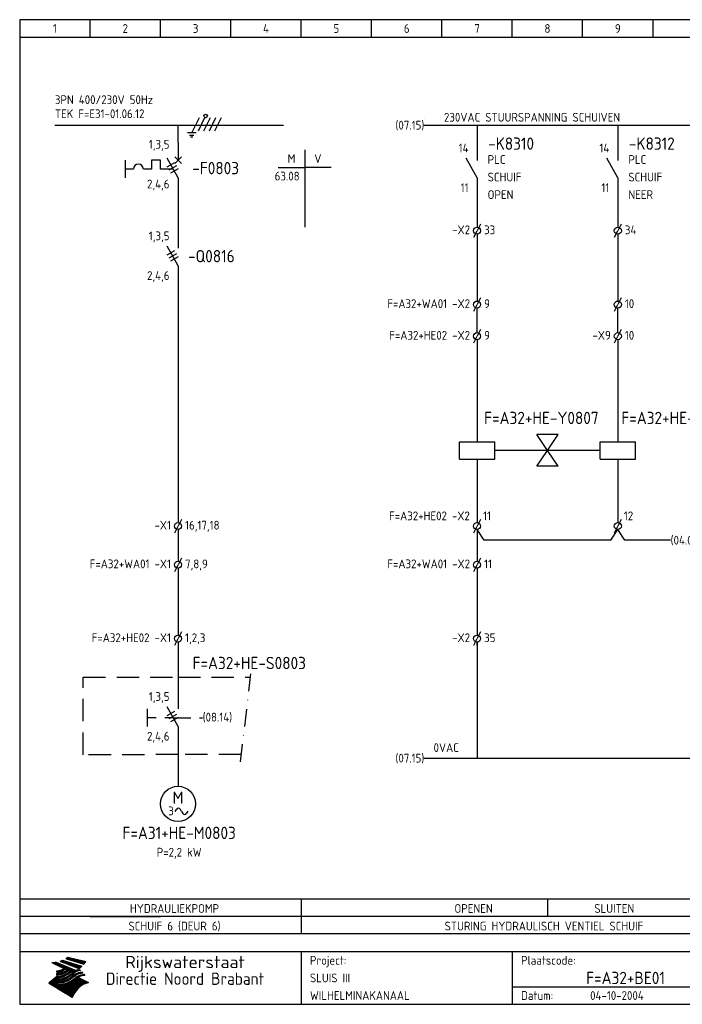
# Model space of a CAD drawing. Extents: x 10 to 410, y 10 to 290.
# Tile 1 of 2: x 10 to 198, y 10 to 290. Entities that reach past the tile are written whole.
import ezdxf
from ezdxf.enums import TextEntityAlignment as Align

# ---------------------------------------------------------------- set-up
doc = ezdxf.new("R2010")
doc.units = 0
doc.header["$MEASUREMENT"] = 0
doc.header["$PDMODE"] = 1
for name, pattern in [('DASHDOT', [1, 0.5, -0.25, 0, -0.25]), ('DASHED', [0.75, 0.5, -0.25]), ('HIDDEN', [9.525, 6.35, -3.175])]:
    doc.linetypes.add(name, pattern=pattern)
for name, color, linetype in [('0-25', 7, 'CONTINUOUS'), ('0-35', 2, 'CONTINUOUS'), ('0-50', 3, 'CONTINUOUS'), ('B-25', 7, 'CONTINUOUS'), ('B-35', 2, 'CONTINUOUS'), ('S-25', 7, 'CONTINUOUS'), ('S-70', 5, 'CONTINUOUS')]:
    doc.layers.add(name, color=color, linetype=linetype)
doc.styles.add('ISO', font='iso.shx')
doc.styles.get("Standard").update_dxf_attribs({"font": 'iso.shx'})

# ---------------------------------------------------------------- blocks, each defined once
blk = doc.blocks.new('0009')
at = {"layer": 'S-25'}
for p, q in [((-1.09, -2.19), (1.09, 2.19)), ((0.78, -1.56), (2.66, 2.19)), ((2.34, -1.56), (4.22, 2.19)), ((3.91, -1.56), (5.78, 2.19)), ((5.47, -1.56), (7.34, 2.19)), ((0.16, -2.19), (-2.34, -2.19)), ((-1.72, -2.81), (-0.47, -2.81)), ((-0.78, -3.44), (-1.41, -3.44))]:
    blk.add_line(p, q, dxfattribs=at)
blk.add_circle((2.88, 2.63), 0.5, dxfattribs=at)
blk = doc.blocks.new('0033')
at = {"layer": 'S-25'}
for p in [(-0.94, -1.88), (0.94, 1.88)]:
    blk.add_line(p, (0, 0), dxfattribs=at)
blk.add_circle((0, 0), 1, dxfattribs=at)
at = {"layer": 'B-25'}
blk.add_attdef('KT', text='', height=2.5, dxfattribs=at).set_placement((-2, -1), align=Align.RIGHT)
blk.add_attdef('KN1', (2, -1.01), '', height=2.5, dxfattribs=at)
blk = doc.blocks.new('RME5')
at = {"layer": 'S-25'}
for p, q in [((140, 255), (140, 250)), ((140, 245), (136.88, 250.62)), ((140, 245), (140, 240))]:
    blk.add_line(p, q, dxfattribs=at)
at = {"layer": 'B-25'}
for tag, p in [('KN1', (137.57, 252.27)), ('KN2', (137.57, 240.99))]:
    blk.add_attdef(tag, text='', height=2.5, dxfattribs=at).set_placement(p, align=Align.RIGHT)
for p in [(143, 248.99), (143, 244), (143, 239)]:
    blk.add_attdef('OM1', p, '', height=2.5, dxfattribs=at)
at = {"layer": 'B-35'}
blk.add_attdef('KT', (143.14, 253.01), '', height=3.5, dxfattribs=at)
blk = doc.blocks.new('0059')
at = {"layer": 'S-25'}
for p, q in [((0, 0), (0, -5)), ((-5, -5), (5, -5)), ((-5, -10), (-5, -5)), ((5, -10), (5, -5)), ((-5, -10), (5, -10)), ((0, -10), (0, -15))]:
    blk.add_line(p, q, dxfattribs=at)
at = {"layer": 'B-25'}
for tag, p in [('KN1', (-1.43, -3.73)), ('KN2', (-1.43, -14.01))]:
    blk.add_attdef(tag, text='', height=2.5, dxfattribs=at).set_placement(p, align=Align.RIGHT)
at = {"layer": 'B-35'}
blk.add_attdef('KT', (7.14, -8.99), '', height=3.5, dxfattribs=at)
blk = doc.blocks.new('A$C1CBF7456')
at = {"layer": 'S-25'}
for p, q in [((0, 0), (0, -5)), ((-15, -5), (-15, -10)), ((-7.5, -5), (-7.5, -7.5)), ((-5, -5), (-7.5, -5)), ((-5, -7.5), (-5, -5)), ((0, -10), (-3.12, -4.38)), ((0.94, -4.06), (-0.94, -5.94)), ((-0.94, -4.06), (0.94, -5.94)), ((-12.65, -7.5), (-15, -7.5)), ((-7.5, -7.5), (-9.85, -7.5)), ((-1.39, -7.5), (-5, -7.5)), ((0, -10), (0, -15))]:
    blk.add_line(p, q, dxfattribs=at)
blk.add_arc((-11.25, -7.5), 1.4, 0, 180, dxfattribs=at)
at = {"layer": 'B-25'}
for tag, p in [('KN1', (-2.43, -1.73)), ('KN2', (-2.43, -13.01))]:
    blk.add_attdef(tag, text='', height=2.5, dxfattribs=at).set_placement(p, align=Align.RIGHT)
blk.add_attdef('OM1', (3.91, -13.01), '', height=2.5, dxfattribs=at)
at = {"layer": 'B-35'}
blk.add_attdef('KT', (4.05, -8.99), '', height=3.5, dxfattribs=at)
blk = doc.blocks.new('0034')
at = {"layer": 'S-25'}
for p, q in [((0, 0), (0, -5)), ((0, -10), (-3.12, -4.38)), ((0, -10), (0, -15))]:
    blk.add_line(p, q, dxfattribs=at)
at = {"layer": 'B-25'}
for tag, p in [('KN1', (-2.43, -2.73)), ('KN2', (-2.43, -14.01))]:
    blk.add_attdef(tag, text='', height=2.5, dxfattribs=at).set_placement(p, align=Align.RIGHT)
blk.add_attdef('OM1', (4, -13.01), '', height=2.5, dxfattribs=at)
at = {"layer": 'B-35'}
blk.add_attdef('KT', (4.14, -8.99), '', height=3.5, dxfattribs=at)
blk = doc.blocks.new('0060')
at = {"layer": 'S-25'}
for p, q in [((0, 0), (0, -22)), ((-7.5, -5), (0, -5)), ((7.5, -5), (0, -5))]:
    blk.add_line(p, q, dxfattribs=at)
at = {"layer": 'B-25', "style": 'ISO'}
blk.add_text('M', height=2.5, dxfattribs=at).set_placement((-3.75, -2.5), align=Align.MIDDLE_CENTER)
blk.add_text('V', height=2.5, dxfattribs=at).set_placement((3.75, -2.5), align=Align.MIDDLE)
at = {"layer": 'B-25'}
for tag, p in [('M1', (-1.43, -8.73)), ('M2', (-1.43, -12.73)), ('M3', (-1.43, -16.73)), ('M4', (-1.43, -20.73))]:
    blk.add_attdef(tag, text='', height=2.5, dxfattribs=at).set_placement(p, align=Align.RIGHT)
for tag, p in [('V1', (1.57, -8.73)), ('V2', (1.57, -12.73)), ('V3', (1.57, -16.73)), ('V4', (1.57, -20.73))]:
    blk.add_attdef(tag, p, '', height=2.5, dxfattribs=at)
blk = doc.blocks.new('1234')
at = {"layer": 'S-25'}
for p, q in [((0, 0), (0, -5)), ((-8.74, -5), (-8.74, -10)), ((0, -10), (-3.12, -4.38)), ((-6.24, -7.5), (-8.74, -7.5)), ((-1.39, -7.5), (-3.74, -7.5)), ((0, -10), (0, -15))]:
    blk.add_line(p, q, dxfattribs=at)
at = {"layer": 'B-25'}
for tag, p in [('KN1', (-2.43, -2.73)), ('KN2', (-2.43, -14.01))]:
    blk.add_attdef(tag, text='', height=2.5, dxfattribs=at).set_placement(p, align=Align.RIGHT)
blk.add_attdef('OM1', (4, -13.01), '', height=2.5, dxfattribs=at)
at = {"layer": 'B-35'}
blk.add_attdef('KT', (4.14, -8.99), '', height=3.5, dxfattribs=at)
blk = doc.blocks.new('KADERA3')
at = {"layer": '0-25'}
for p, q in [((30, 285), (30, 290)), ((50, 285), (50, 290)), ((70, 285), (70, 290)), ((90, 285), (90, 290)), ((110, 285), (110, 290)), ((130, 285), (130, 290)), ((150, 285), (150, 290)), ((170, 285), (170, 290)), ((190, 285), (190, 290)), ((10, 285), (410, 285)), ((410, 35), (10, 35)), ((410, 30), (10, 30)), ((150, 15), (335, 15))]:
    blk.add_line(p, q, dxfattribs=at)
at = {"layer": '0-25', "color": 7}
for p, q in [((21.94, 22.42), (22.53, 22.42)), ((22.06, 22.48), (22.36, 22.48)), ((22.18, 22.53), (27.65, 20.8)), ((22.18, 22.53), (27.65, 20.8)), ((23.14, 22.99), (28.22, 21.46)), ((23.14, 22.99), (28.22, 21.46)), ((23.15, 22.98), (25.33, 22.98)), ((23.23, 23.04), (25.09, 23.04)), ((23.32, 23.1), (24.84, 23.1)), ((23.34, 22.93), (25.57, 22.93)), ((23.4, 23.15), (24.6, 23.15)), ((23.49, 23.21), (24.36, 23.21)), ((23.52, 22.87), (25.81, 22.87)), ((23.57, 23.27), (24.12, 23.27)), ((23.64, 23.32), (23.87, 23.32)), ((23.7, 23.36), (28.82, 22.17)), ((23.7, 23.36), (28.82, 22.17)), ((23.71, 22.82), (26.06, 22.82)), ((23.9, 22.76), (26.3, 22.76)), ((24.09, 22.7), (26.54, 22.7)), ((24.27, 22.65), (26.78, 22.65)), ((24.46, 22.59), (27.03, 22.59)), ((24.65, 22.53), (27.27, 22.53)), ((24.84, 22.48), (27.51, 22.48)), ((25.02, 22.42), (27.75, 22.42)), ((19.1, 21.89), (25.12, 19)), ((19.1, 21.89), (25.12, 19)), ((19.17, 21.86), (20.7, 21.86)), ((19.29, 21.8), (20.83, 21.8)), ((19.4, 21.75), (20.96, 21.75)), ((19.52, 21.69), (21.09, 21.69)), ((19.64, 21.63), (21.22, 21.63)), ((19.74, 21.92), (20.56, 21.92)), ((19.75, 21.58), (21.36, 21.58)), ((19.87, 21.52), (21.49, 21.52)), ((19.99, 21.47), (21.62, 21.47)), ((20.11, 21.41), (21.75, 21.41)), ((20.22, 21.35), (21.88, 21.35)), ((20.25, 21.97), (20.43, 21.97)), ((20.34, 21.3), (22.02, 21.3)), ((20.38, 21.99), (26.02, 19.59)), ((20.38, 21.99), (26.02, 19.59)), ((20.46, 21.24), (22.15, 21.24)), ((20.57, 21.18), (22.28, 21.18)), ((20.69, 21.13), (22.41, 21.13)), ((20.81, 21.07), (22.55, 21.07)), ((20.92, 21.02), (22.68, 21.02)), ((21.04, 20.96), (22.81, 20.96)), ((21.16, 20.9), (22.94, 20.9)), ((21.19, 19.61), (22.35, 19.61)), ((21.27, 20.85), (23.07, 20.85)), ((21.39, 20.79), (23.21, 20.79)), ((21.42, 19.67), (22.47, 19.67)), ((21.47, 22.25), (26.83, 20.19)), ((21.47, 22.25), (26.83, 20.19)), ((21.49, 22.25), (23.07, 22.25)), ((21.51, 20.73), (23.34, 20.73)), ((21.6, 22.2), (23.25, 22.2)), ((21.62, 19.72), (22.59, 19.72)), ((21.63, 20.68), (23.47, 20.68)), ((21.65, 22.31), (22.89, 22.31)), ((21.74, 20.62), (23.6, 20.62)), ((21.75, 22.14), (23.42, 22.14)), ((21.8, 22.37), (22.71, 22.37)), ((21.8, 19.78), (22.69, 19.78)), ((21.86, 20.57), (23.73, 20.57)), ((21.9, 22.08), (23.6, 22.08)), ((21.96, 19.83), (22.79, 19.83)), ((21.98, 20.51), (23.87, 20.51)), ((22.04, 22.03), (23.78, 22.03)), ((22.09, 20.45), (24, 20.45)), ((22.11, 19.89), (22.89, 19.89)), ((22.19, 21.97), (23.96, 21.97)), ((22.21, 20.4), (24.13, 20.4)), ((22.24, 19.95), (22.99, 19.95)), ((22.33, 20.34), (24.26, 20.34)), ((22.34, 21.92), (24.13, 21.92)), ((22.37, 20), (23.08, 20)), ((22.44, 20.28), (24.4, 20.28)), ((22.48, 21.86), (24.31, 21.86)), ((22.49, 20.06), (23.04, 20.06)), ((22.56, 20.23), (24.53, 20.23)), ((22.61, 20.12), (22.93, 20.12)), ((22.63, 21.8), (24.49, 21.8)), ((22.68, 20.17), (24.66, 20.17)), ((22.71, 20.17), (22.82, 20.17)), ((23.11, 20.02), (22.77, 20.2)), ((23.11, 20.02), (22.77, 20.2)), ((22.78, 21.75), (24.67, 21.75)), ((22.79, 20.12), (24.79, 20.12)), ((22.91, 20.06), (24.92, 20.06)), ((22.92, 21.69), (24.85, 21.69)), ((23.03, 20), (25.06, 20)), ((23.07, 21.63), (25.02, 21.63)), ((23.15, 19.95), (25.19, 19.95)), ((23.22, 21.58), (25.2, 21.58)), ((23.26, 19.89), (25.32, 19.89)), ((23.3, 19.61), (23.88, 19.61)), ((23.36, 21.52), (25.38, 21.52)), ((23.38, 19.83), (25.45, 19.83)), ((23.39, 19.67), (23.81, 19.67)), ((23.45, 19.7), (23.58, 19.79)), ((23.45, 19.7), (23.58, 19.79)), ((23.48, 19.72), (23.7, 19.72)), ((23.5, 19.78), (25.58, 19.78)), ((23.51, 21.47), (25.56, 21.47)), ((23.56, 19.78), (23.59, 19.78)), ((23.56, 19.39), (23.9, 19.62)), ((23.56, 19.39), (23.9, 19.62)), ((23.58, 19.79), (23.9, 19.62)), ((23.58, 19.79), (23.9, 19.62)), ((23.61, 19.72), (25.72, 19.72)), ((23.66, 21.41), (25.74, 21.41)), ((23.73, 19.67), (25.85, 19.67)), ((23.8, 21.35), (25.91, 21.35)), ((23.85, 19.61), (25.98, 19.61)), ((23.95, 21.3), (26.09, 21.3)), ((24.09, 21.24), (26.27, 21.24)), ((24.24, 21.18), (26.45, 21.18)), ((24.39, 21.13), (26.62, 21.13)), ((24.53, 21.07), (26.8, 21.07)), ((24.68, 21.02), (26.98, 21.02)), ((24.83, 20.96), (27.16, 20.96)), ((24.97, 20.9), (27.34, 20.9)), ((25.12, 20.85), (27.51, 20.85)), ((25.21, 22.37), (28, 22.37)), ((25.27, 20.79), (27.63, 20.79)), ((25.4, 22.31), (28.24, 22.31)), ((25.41, 20.73), (27.57, 20.73)), ((25.56, 20.68), (27.51, 20.68)), ((25.58, 22.25), (28.48, 22.25)), ((25.71, 20.62), (27.44, 20.62)), ((25.77, 22.2), (28.72, 22.2)), ((25.85, 20.57), (27.37, 20.57)), ((25.96, 22.14), (28.79, 22.14)), ((26, 20.51), (27.29, 20.51)), ((26.06, 19.61), (26.85, 19.61)), ((26.15, 22.08), (28.75, 22.08)), ((26.15, 20.45), (27.22, 20.45)), ((26.21, 19.67), (27.23, 19.67)), ((26.29, 20.4), (27.14, 20.4)), ((26.33, 22.03), (28.71, 22.03)), ((26.44, 20.34), (27.06, 20.34)), ((26.44, 19.72), (27.18, 19.72)), ((26.52, 21.97), (28.66, 21.97)), ((26.59, 20.28), (26.97, 20.28)), ((26.71, 21.92), (28.62, 21.92)), ((26.73, 20.23), (26.89, 20.23)), ((26.9, 21.86), (28.57, 21.86)), ((27.08, 21.8), (28.52, 21.8)), ((27.13, 19.78), (27.25, 19.64)), ((27.13, 19.78), (27.25, 19.64)), ((27.27, 21.75), (28.48, 21.75)), ((27.46, 21.69), (28.43, 21.69)), ((27.65, 21.63), (28.38, 21.63)), ((27.83, 21.58), (28.33, 21.58)), ((28.02, 21.52), (28.28, 21.52)), ((28.21, 21.47), (28.22, 21.47)), ((20.58, 17.88), (18.3, 16)), ((20.58, 17.88), (18.3, 16)), ((19.33, 16.85), (21.07, 16.85)), ((19.4, 16.91), (21.55, 16.91)), ((19.47, 16.97), (21.88, 16.97)), ((19.54, 17.02), (22.13, 17.02)), ((19.61, 17.08), (22.34, 17.08)), ((19.67, 17.13), (20.6, 17.13)), ((19.74, 17.19), (20.6, 17.19)), ((19.81, 17.25), (20.6, 17.25)), ((19.88, 17.3), (20.6, 17.3)), ((19.95, 17.36), (20.6, 17.36)), ((20.01, 17.42), (20.6, 17.42)), ((20.08, 17.47), (20.93, 17.47)), ((20.15, 17.53), (21.26, 17.53)), ((20.22, 17.58), (21.51, 17.58)), ((20.29, 17.64), (21.72, 17.64)), ((20.35, 17.7), (21.9, 17.7)), ((20.42, 17.75), (22.07, 17.75)), ((20.49, 17.81), (22.22, 17.81)), ((20.56, 17.87), (22.36, 17.87)), ((20.6, 19.11), (20.58, 19.51)), ((20.6, 19.11), (20.58, 19.51)), ((20.58, 19.5), (22.09, 19.5)), ((20.58, 19.44), (21.95, 19.44)), ((20.59, 19.38), (21.79, 19.38)), ((20.59, 19.33), (21.62, 19.33)), ((20.59, 19.27), (21.42, 19.27)), ((20.6, 19.22), (21.2, 19.22)), ((20.6, 19.16), (20.93, 19.16)), ((20.6, 19.11), (20.69, 19.12)), ((20.6, 19.11), (20.69, 19.12)), ((20.6, 18.79), (20.77, 18.81)), ((20.6, 18.79), (20.77, 18.81)), ((20.6, 18.29), (20.6, 18.79)), ((20.6, 18.29), (20.6, 18.79)), ((20.6, 18.77), (22.46, 18.77)), ((20.6, 18.71), (22.33, 18.71)), ((20.6, 18.65), (22.19, 18.65)), ((20.6, 18.6), (22.04, 18.6)), ((20.6, 18.54), (21.87, 18.54)), ((20.6, 18.48), (21.68, 18.48)), ((20.6, 18.43), (21.46, 18.43)), ((20.6, 18.37), (21.21, 18.37)), ((20.6, 18.32), (20.87, 18.32)), ((20.6, 18.29), (20.88, 18.32)), ((20.6, 18.29), (20.88, 18.32)), ((20.6, 17.88), (20.86, 17.91)), ((20.6, 17.88), (20.86, 17.91)), ((20.6, 17.43), (20.97, 17.48)), ((20.6, 17.43), (20.97, 17.48)), ((20.6, 17.43), (20.6, 17.09)), ((20.6, 17.43), (20.6, 17.09)), ((20.6, 17.09), (21.26, 17.16)), ((20.6, 17.09), (21.26, 17.16)), ((20.6, 16.8), (21.37, 16.89)), ((20.6, 16.8), (21.37, 16.89)), ((20.6, 16.8), (20.6, 16.45)), ((20.6, 16.8), (20.6, 16.45)), ((20.9, 19.55), (22.23, 19.55)), ((20.9, 18.82), (22.59, 18.82)), ((20.98, 17.92), (22.5, 17.92)), ((21.02, 17.13), (22.53, 17.13)), ((21.32, 18.88), (22.71, 18.88)), ((21.32, 17.98), (22.62, 17.98)), ((21.47, 17.19), (22.7, 17.19)), ((21.59, 18.03), (22.74, 18.03)), ((21.61, 18.93), (22.82, 18.93)), ((21.77, 17.25), (22.85, 17.25)), ((21.8, 18.09), (22.85, 18.09)), ((21.84, 18.99), (22.92, 18.99)), ((21.99, 18.15), (22.95, 18.15)), ((22.01, 17.3), (22.99, 17.3)), ((22.03, 19.05), (23.03, 19.05)), ((22.16, 18.2), (23.05, 18.2)), ((22.21, 19.1), (23.12, 19.1)), ((22.21, 17.36), (23.12, 17.36)), ((22.31, 18.26), (23.15, 18.26)), ((22.36, 19.16), (23.22, 19.16)), ((22.39, 17.42), (23.24, 17.42)), ((22.45, 18.32), (23.24, 18.32)), ((22.51, 19.22), (23.3, 19.22)), ((22.56, 17.47), (23.36, 17.47)), ((22.59, 18.37), (23.33, 18.37)), ((22.64, 19.27), (23.39, 19.27)), ((22.71, 18.43), (23.42, 18.43)), ((22.71, 17.53), (23.47, 17.53)), ((22.77, 19.33), (23.47, 19.33)), ((22.83, 18.48), (23.5, 18.48)), ((22.84, 17.58), (23.57, 17.58)), ((22.89, 19.38), (23.55, 19.38)), ((22.94, 18.54), (23.58, 18.54)), ((22.96, 16.85), (23.86, 16.85)), ((22.97, 17.64), (23.67, 17.64)), ((23, 19.44), (23.63, 19.44)), ((23.04, 18.6), (23.66, 18.6)), ((23.1, 19.5), (23.72, 19.5)), ((23.1, 17.7), (23.77, 17.7)), ((23.12, 16.91), (23.96, 16.91)), ((23.14, 18.65), (23.74, 18.65)), ((23.21, 19.55), (23.8, 19.55)), ((23.21, 17.75), (23.86, 17.75)), ((23.24, 18.71), (23.82, 18.71)), ((23.26, 16.97), (24.05, 16.97)), ((23.32, 17.81), (23.95, 17.81)), ((23.33, 18.77), (23.91, 18.77)), ((23.39, 17.02), (24.14, 17.02)), ((23.42, 18.82), (23.99, 18.82)), ((23.42, 17.87), (24.03, 17.87)), ((23.51, 18.88), (24.07, 18.88)), ((23.52, 17.92), (24.11, 17.92)), ((23.52, 17.08), (24.22, 17.08)), ((23.54, 18.9), (24.3, 19.42)), ((23.54, 18.9), (24.3, 19.42)), ((23.59, 18.93), (24.15, 18.93)), ((23.62, 17.98), (24.2, 17.98)), ((23.63, 17.13), (24.3, 17.13)), ((23.65, 18.59), (24.62, 19.25)), ((23.65, 18.59), (24.62, 19.25)), ((23.67, 18.99), (24.23, 18.99)), ((23.71, 18.03), (24.28, 18.03)), ((23.75, 19.05), (24.32, 19.05)), ((23.75, 17.19), (24.38, 17.19)), ((23.79, 18.09), (24.36, 18.09)), ((23.83, 19.1), (24.4, 19.1)), ((23.85, 17.25), (24.46, 17.25)), ((23.88, 18.15), (24.44, 18.15)), ((23.92, 19.16), (24.48, 19.16)), ((23.94, 18.19), (25.23, 19.07)), ((23.94, 18.19), (25.23, 19.07)), ((23.95, 17.3), (24.55, 17.3)), ((23.96, 19.55), (25.96, 19.55)), ((23.96, 18.2), (24.53, 18.2)), ((24, 19.22), (24.56, 19.22)), ((24.04, 18.26), (24.61, 18.26)), ((24.05, 17.36), (24.63, 17.36)), ((24.06, 17.88), (25.34, 18.76)), ((24.06, 17.88), (25.34, 18.76)), ((24.08, 19.5), (25.88, 19.5)), ((24.08, 19.27), (24.58, 19.27)), ((24.13, 18.32), (24.69, 18.32)), ((24.14, 17.42), (24.71, 17.42)), ((24.16, 19.33), (24.47, 19.33)), ((24.2, 19.44), (25.79, 19.44)), ((24.21, 18.37), (24.77, 18.37)), ((24.23, 17.47), (24.79, 17.47)), ((24.24, 17.48), (25.52, 18.36)), ((24.24, 17.48), (25.52, 18.36)), ((24.25, 19.38), (24.36, 19.38)), ((24.29, 18.43), (24.85, 18.43)), ((24.3, 19.42), (24.62, 19.25)), ((24.3, 19.42), (24.62, 19.25)), ((24.31, 19.38), (25.71, 19.38)), ((24.31, 17.53), (24.87, 17.53)), ((24.35, 17.17), (25.64, 18.05)), ((24.35, 17.17), (25.64, 18.05)), ((24.37, 18.48), (24.94, 18.48)), ((24.39, 17.58), (24.96, 17.58)), ((24.43, 19.33), (25.62, 19.33)), ((24.45, 18.54), (25.02, 18.54)), ((24.47, 17.64), (25.04, 17.64)), ((24.54, 18.6), (25.1, 18.6)), ((24.55, 19.27), (25.54, 19.27)), ((24.56, 17.7), (25.12, 17.7)), ((24.62, 18.65), (25.18, 18.65)), ((24.63, 16.72), (25.91, 17.6)), ((24.63, 16.72), (25.91, 17.6)), ((24.64, 17.75), (25.2, 17.75)), ((24.67, 19.22), (25.45, 19.22)), ((24.7, 18.71), (25.27, 18.71)), ((24.72, 17.81), (25.29, 17.81)), ((24.78, 19.16), (25.37, 19.16)), ((24.78, 18.77), (25.34, 18.77)), ((24.8, 17.87), (25.37, 17.87)), ((24.82, 16.85), (28.23, 16.85)), ((24.87, 18.82), (25.4, 18.82)), ((24.89, 17.92), (25.45, 17.92)), ((24.9, 19.1), (25.28, 19.1)), ((24.9, 16.91), (28.11, 16.91)), ((24.95, 18.88), (25.45, 18.88)), ((24.97, 17.98), (25.53, 17.98)), ((24.99, 16.97), (28, 16.97)), ((25.02, 19.05), (25.2, 19.05)), ((25.03, 18.93), (25.51, 18.93)), ((25.05, 18.03), (25.61, 18.03)), ((25.07, 17.02), (27.89, 17.02)), ((25.11, 18.99), (25.57, 18.99)), ((26.02, 19.59), (25.12, 19)), ((26.02, 19.59), (25.12, 19)), ((25.13, 18.09), (25.68, 18.09)), ((25.15, 17.08), (27.77, 17.08)), ((25.19, 19.05), (25.63, 19.05)), ((25.21, 18.15), (25.75, 18.15)), ((25.23, 17.13), (27.66, 17.13)), ((25.26, 19.1), (25.7, 19.1)), ((25.3, 18.2), (25.82, 18.2)), ((25.31, 17.19), (27.55, 17.19)), ((25.33, 19.16), (25.77, 19.16)), ((25.38, 18.26), (25.89, 18.26)), ((25.39, 19.22), (25.85, 19.22)), ((25.4, 17.25), (27.43, 17.25)), ((25.46, 18.32), (25.97, 18.32)), ((25.47, 19.27), (25.93, 19.27)), ((25.48, 17.3), (27.32, 17.3)), ((25.54, 19.33), (26.03, 19.33)), ((25.54, 18.37), (26.06, 18.37)), ((25.56, 17.36), (27.21, 17.36)), ((25.62, 18.43), (26.14, 18.43)), ((25.63, 19.38), (26.13, 19.38)), ((25.64, 17.42), (27.1, 17.42)), ((25.7, 18.48), (26.24, 18.48)), ((25.72, 19.44), (26.24, 19.44)), ((25.73, 17.47), (26.98, 17.47)), ((25.79, 18.54), (26.34, 18.54)), ((25.81, 17.53), (26.87, 17.53)), ((25.82, 19.5), (26.36, 19.5)), ((25.89, 18.6), (26.46, 18.6)), ((25.89, 17.58), (26.76, 17.58)), ((25.93, 19.55), (26.53, 19.55)), ((25.96, 17.64), (26.64, 17.64)), ((25.99, 18.65), (26.58, 18.65)), ((26.04, 17.7), (26.59, 17.7)), ((26.1, 18.71), (26.72, 18.71)), ((26.12, 17.75), (26.67, 17.75)), ((26.2, 17.81), (26.76, 17.81)), ((26.23, 18.77), (26.89, 18.77)), ((26.29, 17.87), (26.86, 17.87)), ((26.37, 18.82), (27.09, 18.82)), ((26.39, 17.92), (26.97, 17.92)), ((26.49, 17.98), (27.09, 17.98)), ((26.53, 18.88), (27.34, 18.88)), ((26.56, 17.68), (29.54, 16.2)), ((26.56, 17.68), (29.54, 16.2)), ((26.6, 18.03), (27.22, 18.03)), ((26.72, 18.09), (27.38, 18.09)), ((26.73, 18.93), (27.66, 18.93)), ((26.85, 18.15), (27.56, 18.15)), ((26.99, 18.99), (27.9, 18.99)), ((27, 18.2), (27.8, 18.2)), ((27.18, 18.26), (28.13, 18.26)), ((27.26, 19.05), (27.84, 19.05)), ((27.39, 18.32), (28.47, 18.32)), ((27.7, 18.37), (28.49, 18.37)), ((27.78, 19.1), (27.93, 18.96)), ((27.78, 19.1), (27.93, 18.96)), ((28, 18.43), (28.44, 18.43)), ((28.39, 18.48), (28.54, 18.32)), ((28.39, 18.48), (28.54, 18.32)), ((24.94, 11.97), (18.3, 16)), ((24.94, 11.97), (18.3, 16)), ((18.31, 16.01), (20.96, 16.01)), ((18.38, 16.07), (21.46, 16.07)), ((18.38, 15.95), (20.6, 15.95)), ((18.45, 16.12), (21.88, 16.12)), ((18.47, 15.9), (20.6, 15.9)), ((18.52, 16.18), (22.15, 16.18)), ((18.57, 15.84), (20.6, 15.84)), ((18.59, 16.23), (22.38, 16.23)), ((18.65, 16.29), (22.58, 16.29)), ((18.66, 15.78), (20.6, 15.78)), ((18.72, 16.35), (22.75, 16.35)), ((18.75, 15.73), (20.6, 15.73)), ((18.79, 16.4), (22.91, 16.4)), ((18.85, 15.67), (20.6, 15.67)), ((18.86, 16.46), (20.6, 16.46)), ((18.93, 16.52), (20.6, 16.52)), ((18.94, 15.62), (20.6, 15.62)), ((18.99, 16.57), (20.6, 16.57)), ((19.03, 15.56), (27.83, 15.56)), ((19.06, 16.63), (20.6, 16.63)), ((19.12, 15.5), (27.75, 15.5)), ((19.13, 16.68), (20.6, 16.68)), ((19.2, 16.74), (20.6, 16.74)), ((19.22, 15.45), (27.66, 15.45)), ((19.27, 16.8), (20.6, 16.8)), ((19.31, 15.39), (27.58, 15.39)), ((19.4, 15.33), (27.5, 15.33)), ((19.49, 15.28), (27.43, 15.28)), ((19.59, 15.22), (27.36, 15.22)), ((19.68, 15.17), (27.29, 15.17)), ((19.77, 15.11), (27.22, 15.11)), ((19.86, 15.05), (27.15, 15.05)), ((19.96, 15), (27.09, 15)), ((20.05, 14.94), (27.02, 14.94)), ((20.14, 14.88), (26.96, 14.88)), ((20.24, 14.83), (26.9, 14.83)), ((20.33, 14.77), (26.84, 14.77)), ((20.42, 14.72), (26.79, 14.72)), ((20.51, 14.66), (26.73, 14.66)), ((20.6, 16.45), (21.56, 16.56)), ((20.6, 16.45), (21.56, 16.56)), ((20.6, 15.97), (21.67, 16.09)), ((20.6, 15.97), (21.67, 16.09)), ((20.6, 15.97), (20.6, 15.58)), ((20.6, 15.97), (20.6, 15.58)), ((20.6, 15.58), (21.95, 15.73)), ((20.6, 15.58), (21.95, 15.73)), ((20.61, 14.6), (26.68, 14.6)), ((20.7, 16.46), (23.06, 16.46)), ((20.7, 14.55), (26.62, 14.55)), ((20.79, 14.49), (26.57, 14.49)), ((20.88, 14.43), (26.52, 14.43)), ((20.94, 15.62), (27.92, 15.62)), ((20.98, 14.38), (26.47, 14.38)), ((21.07, 14.32), (26.42, 14.32)), ((21.16, 14.27), (26.38, 14.27)), ((21.2, 16.52), (23.2, 16.52)), ((21.25, 14.21), (26.33, 14.21)), ((21.35, 14.15), (26.29, 14.15)), ((21.44, 14.1), (26.24, 14.1)), ((21.45, 15.67), (28.01, 15.67)), ((21.53, 14.04), (26.2, 14.04)), ((21.72, 16.57), (23.32, 16.57)), ((21.96, 15.73), (28.11, 15.73)), ((22.1, 16.63), (23.44, 16.63)), ((22.34, 15.78), (28.21, 15.78)), ((22.38, 16.68), (23.56, 16.68)), ((22.6, 16.74), (23.66, 16.74)), ((22.62, 15.84), (28.33, 15.84)), ((22.79, 16.8), (23.77, 16.8)), ((22.84, 15.9), (28.52, 15.9)), ((23.04, 15.95), (28.71, 15.95)), ((23.21, 16.01), (28.9, 16.01)), ((23.37, 16.07), (29.08, 16.07)), ((23.51, 16.12), (29.27, 16.12)), ((29.41, 16.17), (23.65, 16.17)), ((23.77, 16.23), (29.47, 16.23)), ((23.89, 16.29), (29.36, 16.29)), ((24, 16.35), (29.24, 16.35)), ((24.11, 16.4), (29.13, 16.4)), ((24.21, 16.46), (29.02, 16.46)), ((24.31, 16.52), (28.91, 16.52)), ((24.4, 16.57), (28.79, 16.57)), ((24.49, 16.63), (28.68, 16.63)), ((24.57, 16.68), (28.57, 16.68)), ((24.66, 16.74), (28.45, 16.74)), ((24.74, 16.8), (28.34, 16.8)), ((28.29, 15.83), (29.54, 16.2)), ((28.29, 15.83), (29.54, 16.2)), ((29.54, 16.2), (29.45, 16.17)), ((29.54, 16.2), (29.45, 16.17)), ((29.46, 16.18), (29.47, 16.18)), ((21.63, 13.98), (26.16, 13.98)), ((21.72, 13.93), (26.12, 13.93)), ((21.81, 13.87), (26.08, 13.87)), ((21.9, 13.82), (26.04, 13.82)), ((22, 13.76), (26, 13.76)), ((22.09, 13.7), (25.96, 13.7)), ((22.18, 13.65), (25.93, 13.65)), ((22.27, 13.59), (25.89, 13.59)), ((22.37, 13.53), (25.86, 13.53)), ((22.46, 13.48), (25.82, 13.48)), ((22.55, 13.42), (25.79, 13.42)), ((22.65, 13.37), (25.76, 13.37)), ((22.74, 13.31), (25.73, 13.31)), ((22.83, 13.25), (25.69, 13.25)), ((22.92, 13.2), (25.66, 13.2)), ((23.02, 13.14), (25.63, 13.14)), ((23.11, 13.08), (25.59, 13.08)), ((23.2, 13.03), (25.56, 13.03)), ((23.29, 12.97), (25.53, 12.97)), ((23.39, 12.92), (25.5, 12.92)), ((23.48, 12.86), (25.46, 12.86)), ((23.57, 12.8), (25.43, 12.8)), ((23.66, 12.75), (25.4, 12.75)), ((23.76, 12.69), (25.36, 12.69)), ((23.85, 12.63), (25.33, 12.63)), ((23.94, 12.58), (25.3, 12.58)), ((24.04, 12.52), (25.26, 12.52)), ((24.13, 12.47), (25.23, 12.47)), ((24.22, 12.41), (25.2, 12.41)), ((24.31, 12.35), (25.17, 12.35)), ((24.41, 12.3), (25.13, 12.3)), ((24.5, 12.24), (25.1, 12.24)), ((24.59, 12.18), (25.07, 12.18)), ((24.68, 12.13), (25.03, 12.13)), ((24.78, 12.07), (25, 12.07)), ((24.87, 12.02), (24.97, 12.02)), ((24.94, 11.97), (25.81, 13.45)), ((24.94, 11.97), (25.81, 13.45))]:
    blk.add_line(p, q, dxfattribs=at)
for centre, radius, start, end in [((19.84, 27.26), 5.27, 288.0217, 296.3084), ((19.84, 27.26), 5.27, 288.0217, 296.3084), ((20.49, 27.56), 5.28, 300.0654, 307.393), ((20.49, 27.56), 5.28, 300.0654, 307.393), ((19.15, 29.7), 7.8, 269.6055, 279.0886), ((19.15, 29.7), 7.8, 269.6055, 279.0886), ((19.93, 25.38), 5.91, 276.3402, 298.7463), ((19.93, 25.38), 5.91, 276.3402, 298.7463), ((19.84, 25.09), 6.03, 278.129, 302.868), ((19.84, 25.09), 6.03, 278.129, 302.868), ((20.35, 24.56), 5.76, 274.164, 302.5474), ((20.35, 24.56), 5.76, 274.164, 302.5474), ((27.05, 17.17), 2.63, 107.4286, 133.7799), ((27.05, 17.17), 2.63, 107.4286, 133.7799), ((27.01, 16.84), 2.93, 87.7348, 104.8316), ((27.01, 16.84), 2.93, 87.7348, 104.8316), ((27.37, 15.71), 3.93, 91.7838, 103.2817), ((27.37, 15.71), 3.93, 91.7838, 103.2817), ((24.11, 24.7), 5.26, 301.1147, 312.2814), ((24.11, 24.7), 5.26, 301.1147, 312.2814), ((21.95, 27.32), 8.59, 316.9248, 323.1399), ((21.95, 27.32), 8.59, 316.9248, 323.1399), ((20.21, 23.78), 5.91, 273.6149, 304.3803), ((20.21, 23.78), 5.91, 273.6149, 304.3803), ((20.05, 24.28), 6.02, 277.9472, 305.7139), ((20.05, 24.28), 6.02, 277.9472, 305.7139), ((20.04, 23.49), 6.09, 278.8115, 306.4242), ((20.04, 23.49), 6.09, 278.8115, 306.4242), ((20.53, 23.07), 5.96, 277.0519, 304.973), ((20.53, 23.07), 5.96, 277.0519, 304.973), ((20.72, 22.76), 5.91, 276.3402, 304.3803), ((20.72, 22.76), 5.91, 276.3402, 304.3803), ((21.06, 22.34), 5.81, 274.9043, 303.1745), ((21.06, 22.34), 5.81, 274.9043, 303.1745), ((20.82, 22.06), 6.04, 278.1111, 305.8489), ((20.82, 22.06), 6.04, 278.1111, 305.8489), ((27.45, 16.91), 2.81, 110.4143, 138.7411), ((27.45, 16.91), 2.81, 110.4143, 138.7411), ((27.57, 15.64), 3.4, 98.1566, 126.9045), ((27.57, 15.64), 3.4, 98.1566, 126.9045), ((27.91, 15.54), 3.39, 100.5835, 132.088), ((27.91, 15.54), 3.39, 100.5835, 132.088), ((28.21, 14.74), 3.67, 95.7581, 128.7216), ((28.21, 14.74), 3.67, 95.7581, 128.7216), ((28.4, 15.05), 3.21, 96.3886, 125.0052), ((28.4, 15.05), 3.21, 96.3886, 125.0052), ((27.82, 16.31), 2.8, 90.634, 105.1984), ((27.82, 16.31), 2.8, 90.634, 105.1984), ((28.19, 15.04), 3.93, 93.8342, 103.2817), ((28.19, 15.04), 3.93, 93.8342, 103.2817), ((28.58, 15.69), 2.8, 93.8141, 105.1984), ((28.58, 15.69), 2.8, 93.8141, 105.1984), ((28.95, 14.41), 3.93, 96.0135, 103.2817), ((28.95, 14.41), 3.93, 96.0135, 103.2817), ((21.3, 21.6), 5.91, 276.3402, 304.3803), ((21.3, 21.6), 5.91, 276.3402, 304.3803), ((31.24, 10.26), 6.3, 117.9568, 149.6251), ((31.24, 10.26), 6.3, 117.9568, 149.6251)]:
    blk.add_arc(centre, radius, start, end, dxfattribs=at)
at = {"layer": '0-35'}
for p, q in [((90, 25), (90, 10)), ((150, 25), (150, 10))]:
    blk.add_line(p, q, dxfattribs=at)
at = {"layer": '0-50'}
blk.add_line((10, 25), (410, 25), dxfattribs=at)
blk.add_lwpolyline([(10, 10), (410, 10), (410, 290), (10, 290)], close=True, dxfattribs=at)
at = {"layer": '0-25', "style": 'ISO'}
for s, p in [('Project:', (92.5, 22.5)), ('Plaatscode:', (152.5, 22.5)), ('Datum:', (152.5, 12.5))]:
    blk.add_text(s, height=2.5, dxfattribs=at).set_placement(p, align=Align.MIDDLE_LEFT)
for tag, p in [('STR1', (20, 287.5)), ('STR2', (40, 287.5)), ('STR3', (60, 287.5)), ('STR4', (80, 287.5)), ('STR5', (100, 287.5)), ('STR6', (120, 287.5)), ('STR7', (140, 287.5)), ('STR8', (160, 287.5)), ('STR9', (180, 287.5)), ('STR10', (200, 287.5)), ('STR11', (220, 287.5)), ('STR12', (240, 287.5)), ('STR13', (260, 287.5)), ('STR14', (280, 287.5)), ('STR15', (300, 287.5)), ('STR16', (320, 287.5)), ('STR17', (340, 287.5)), ('STR18', (360, 287.5)), ('STR19', (380, 287.5)), ('STR20', (400, 287.5)), ('W', (180, 12.5)), ('Z', (310, 12.5)), ('Y', (327.5, 12.5))]:
    blk.add_attdef(tag, text='', height=2.5, dxfattribs=at).set_placement(p, align=Align.MIDDLE)
for tag, p in [('N', (220, 22.5)), ('B', (92.5, 17.5)), ('P', (220, 17.5)), ('C', (92.5, 12.5)), ('U', (220, 12.5)), ('REV', (295, 12.5))]:
    blk.add_attdef(tag, text='', height=2.5, dxfattribs=at).set_placement(p, align=Align.MIDDLE_LEFT)
at = {"layer": '0-35', "style": 'ISO', "width": 1.00614}
blk.add_text('Rijkswaterstaat', height=3.5, dxfattribs=at).set_placement((40, 20.28), (74, 20.28), align=Align.FIT)
at = {"layer": '0-35', "color": 2, "style": 'ISO', "width": 0.948867}
blk.add_text('Directie Noord Brabant', height=3.5, dxfattribs=at).set_placement((34.5, 15.53), (79.5, 15.53), align=Align.FIT)
at = {"layer": '0-35', "style": 'ISO'}
blk.add_attdef('RNR', text='', height=3.5, dxfattribs=at).set_placement((305, 17.5), align=Align.MIDDLE)
for tag, p in [('X', (178.5, 17.5)), ('FORM', (402.5, 15))]:
    blk.add_attdef(tag, text='', height=3.5, dxfattribs=at).set_placement(p, align=Align.MIDDLE_LEFT)
at = {"layer": '0-50', "style": 'ISO'}
for tag, p in [('M', (342.5, 15)), ('O', (365, 15))]:
    blk.add_attdef(tag, text='', height=5, dxfattribs=at).set_placement(p, align=Align.MIDDLE)
blk.add_attdef('Q', text='', height=5, dxfattribs=at).set_placement((382.5, 15), align=Align.MIDDLE_LEFT)
blk = doc.blocks.new('0028')
at = {"layer": 'B-25'}
for p, q in [((-0.78, -7.17), (-0.45, -6.59)), ((1, -7.14), (0.68, -6.59)), ((1, -7.14), (1.32, -7.69)), ((2.78, -7.11), (2.45, -7.69))]:
    blk.add_line(p, q, dxfattribs=at)
for centre, start, end in [((0.12, -6.91), 29.8344, 150.0578), ((1.88, -7.36), 209.8344, 330.0578)]:
    blk.add_arc(centre, 0.653, start, end, dxfattribs=at)
at = {"layer": 'S-25'}
blk.add_circle((0, -5), 5, dxfattribs=at)
at = {"layer": 'B-25'}
blk.add_text('3', height=2.5, dxfattribs=at).set_placement((-2, -7), align=Align.MIDDLE)
at = {"layer": 'B-35'}
blk.add_text('M', height=3.5, dxfattribs=at).set_placement((0, -5), align=Align.CENTER)
blk.add_attdef('OM1', text='', height=3.5, dxfattribs=at).set_placement((0.32, -15), align=Align.CENTER)

msp = doc.modelspace()

# ---------------------------------------------------------------- linework, layer by layer
at = {"layer": '0-25'}
for p, q in [((125, 262.03), (125, 262.03)), ((142, 141.98), (140, 145)), ((178, 141.98), (142, 141.98)), ((10, 40), (410, 40))]:
    msp.add_line(p, q, dxfattribs=at)
at = {"layer": 'S-25'}
for p, q in [((10, 285), (35, 285)), ((55, 255.03), (55, 260)), ((125, 260), (340, 260)), ((140, 260), (140, 255)), ((180, 260), (180, 255)), ((54.02, 249.33), (51.85, 248.08)), ((54.52, 248.47), (52.35, 247.22)), ((55.02, 247.6), (52.85, 246.35)), ((55, 242.53), (55, 230)), ((140, 240), (140, 231)), ((180, 240), (180, 231)), ((140, 229), (140, 221)), ((180, 229), (180, 221)), ((54.02, 224.3), (51.85, 223.05)), ((54.52, 223.44), (52.35, 222.19)), ((55.02, 222.57), (52.85, 221.32)), ((140, 221), (140, 210)), ((180, 221), (180, 210)), ((55, 215), (55, 147)), ((140, 201), (140, 208)), ((180, 201), (180, 208)), ((140, 199), (140, 175)), ((180, 199), (180, 175)), ((160, 167.5), (157, 172)), ((163, 172), (157, 172)), ((160, 167.5), (163, 172)), ((175, 167.5), (145, 167.5)), ((157, 163), (160, 167.5)), ((163, 163), (160, 167.5)), ((163, 163), (157, 163)), ((140, 160), (140, 147)), ((180, 160), (180, 147)), ((55, 145), (55, 136)), ((140, 145), (140, 136)), ((178, 141.98), (180, 145)), ((182, 141.98), (180, 145)), ((195, 141.98), (182, 141.98)), ((55, 134), (55, 115)), ((140, 134), (140, 115)), ((55, 113), (55, 99)), ((140, 112), (140, 113)), ((140, 113), (140, 80)), ((54.02, 93.3), (51.85, 92.05)), ((54.52, 92.44), (52.35, 91.19)), ((55.02, 91.57), (52.85, 90.32)), ((55, 84), (55, 72)), ((125, 80), (340, 80)), ((90, 40), (90, 30)), ((160, 40), (160, 35)), ((30, 35), (50, 35))]:
    msp.add_line(p, q, dxfattribs=at)
at = {"layer": 'S-25', "linetype": 'DASHDOT', "ltscale": 10}
msp.add_line((75.59, 104), (72.69, 79), dxfattribs=at)
at = {"layer": 'S-25', "linetype": 'HIDDEN'}
for p, q in [((28, 80.97), (28.07, 102.99)), ((28.07, 102.99), (55, 103)), ((55, 103), (75.47, 103)), ((55, 81), (28.07, 80.97)), ((72.92, 81), (55, 81))]:
    msp.add_line(p, q, dxfattribs=at)
at = {"layer": 'S-25', "linetype": 'DASHED', "ltscale": 10}
msp.add_line((53.61, 91.5), (62, 91.5), dxfattribs=at)
at = {"layer": 'S-25', "linetype": 'Continuous'}
msp.add_point((85, 124.5), dxfattribs=at)
msp.add_point((85, 124.5), dxfattribs=at)
at = {"layer": 'S-25'}
for p in [(40, 55), (180, 50), (180, 50)]:
    msp.add_point(p, dxfattribs=at)
at = {"layer": 'S-70'}
msp.add_line((20, 260), (85, 260), dxfattribs=at)

# ---------------------------------------------------------------- block references
at = {"layer": '0-25'}
msp.add_blockref('0028', (55, 72), dxfattribs=at).add_auto_attribs({'OM1': 'F=A31+HE-M0803'})
at = {"layer": 'S-25'}
ref = msp.add_blockref('KADERA3', (0, 0), dxfattribs=at)
ref.add_attrib('B', 'SLUIS III', dxfattribs={"layer": '0-25', "height": 2.5, "style": 'ISO'}).set_placement((92.5, 17.5), align=Align.MIDDLE_LEFT)
ref.add_attrib('C', 'WILHELMINAKANAAL', dxfattribs={"layer": '0-25', "height": 2.5, "style": 'ISO'}).set_placement((92.5, 12.5), align=Align.MIDDLE_LEFT)
ref.add_attrib('X', 'F=A32+BE01', dxfattribs={"layer": '0-35', "height": 3.5, "style": 'ISO'}).set_placement((171, 17.5), align=Align.MIDDLE_LEFT)
ref.add_attrib('W', '04-10-2004', dxfattribs={"layer": '0-25', "height": 2.5, "style": 'ISO'}).set_placement((179.75, 12.5), align=Align.MIDDLE)
ref.add_attrib('STR1', '1', dxfattribs={"layer": '0-25', "height": 2.5, "style": 'ISO'}).set_placement((20, 287.5), align=Align.MIDDLE)
ref.add_attrib('STR2', '2', dxfattribs={"layer": '0-25', "height": 2.5, "style": 'ISO'}).set_placement((40, 287.5), align=Align.MIDDLE)
ref.add_attrib('STR3', '3', dxfattribs={"layer": '0-25', "height": 2.5, "style": 'ISO'}).set_placement((60, 287.5), align=Align.MIDDLE)
ref.add_attrib('STR4', '4', dxfattribs={"layer": '0-25', "height": 2.5, "style": 'ISO'}).set_placement((80, 287.5), align=Align.MIDDLE)
ref.add_attrib('STR5', '5', dxfattribs={"layer": '0-25', "height": 2.5, "style": 'ISO'}).set_placement((100, 287.5), align=Align.MIDDLE)
ref.add_attrib('STR6', '6', dxfattribs={"layer": '0-25', "height": 2.5, "style": 'ISO'}).set_placement((120, 287.5), align=Align.MIDDLE)
ref.add_attrib('STR7', '7', dxfattribs={"layer": '0-25', "height": 2.5, "style": 'ISO'}).set_placement((140, 287.5), align=Align.MIDDLE)
ref.add_attrib('STR8', '8', dxfattribs={"layer": '0-25', "height": 2.5, "style": 'ISO'}).set_placement((160, 287.5), align=Align.MIDDLE)
ref.add_attrib('STR9', '9', dxfattribs={"layer": '0-25', "height": 2.5, "style": 'ISO'}).set_placement((180, 287.5), align=Align.MIDDLE)
msp.add_blockref('0009', (60, 260), dxfattribs=at)
for name, p, values in [('A$C1CBF7456', (55, 255.03), {'KT': '-F0803', 'KN1': '1,3,5', 'KN2': '2,4,6'}), ('0060', (91, 253), {'M1': '63.08'}), ('0033', (140, 230), {'KN1': '33', 'KT': '-X2'}), ('0033', (180, 230), {'KN1': '34'}), ('0033', (140, 209), {'KN1': '9', 'KT': 'F=A32+WA01 -X2'}), ('0033', (180, 209), {'KN1': '10'}), ('0033', (140, 200), {'KN1': '9', 'KT': 'F=A32+HE02 -X2'}), ('0033', (180, 200), {'KN1': '10', 'KT': '-X9'}), ('0033', (55, 146), {'KN1': '16,17,18', 'KT': '-X1'}), ('0033', (55, 135), {'KN1': '7,8,9', 'KT': 'F=A32+WA01 -X1'}), ('0033', (140, 135), {'KN1': '11', 'KT': 'F=A32+WA01 -X2'}), ('0033', (55, 114), {'KN1': '1,2,3', 'KT': 'F=A32+HE02 -X1'}), ('0033', (140, 114), {'KN1': '35', 'KT': '-X2'})]:
    msp.add_blockref(name, p, dxfattribs=at).add_auto_attribs(values)
ref = msp.add_blockref('RME5', (0, 0), dxfattribs=at)
ref.add_attrib('OM1', 'PLC', (143, 248.99), dxfattribs={"layer": 'B-25', "height": 2.5})
ref.add_attrib('OM1', 'OPEN', (143, 239), dxfattribs={"layer": 'B-25', "height": 2.5})
ref.add_attrib('OM1', 'SCHUIF', (143, 244), dxfattribs={"layer": 'B-25', "height": 2.5})
ref.add_attrib('KT', '-K8310', (143.14, 253.01), dxfattribs={"layer": 'B-35', "height": 3.5})
ref.add_attrib('KN2', '11', dxfattribs={"layer": 'B-25', "height": 2.5}).set_placement((137.57, 240.99), align=Align.RIGHT)
ref.add_attrib('KN1', '14', dxfattribs={"layer": 'B-25', "height": 2.5}).set_placement((137.57, 252.27), align=Align.RIGHT)
ref = msp.add_blockref('RME5', (40, 0), dxfattribs=at)
ref.add_attrib('OM1', 'PLC', (183, 248.99), dxfattribs={"layer": 'B-25', "height": 2.5})
ref.add_attrib('OM1', 'NEER', (183, 239), dxfattribs={"layer": 'B-25', "height": 2.5})
ref.add_attrib('OM1', 'SCHUIF', (183, 244), dxfattribs={"layer": 'B-25', "height": 2.5})
ref.add_attrib('KT', '-K8312', (183.14, 253.01), dxfattribs={"layer": 'B-35', "height": 3.5})
ref.add_attrib('KN2', '11', dxfattribs={"layer": 'B-25', "height": 2.5}).set_placement((177.57, 240.99), align=Align.RIGHT)
ref.add_attrib('KN1', '14', dxfattribs={"layer": 'B-25', "height": 2.5}).set_placement((177.57, 252.27), align=Align.RIGHT)
ref = msp.add_blockref('0034', (55, 230), dxfattribs=at)
ref.add_attrib('KT', '-Q0816', (57.84, 221.01), dxfattribs={"layer": 'B-35', "height": 3.5})
ref.add_attrib('KN1', '1,3,5', dxfattribs={"layer": 'B-25', "height": 2.5}).set_placement((52.57, 227.27), align=Align.RIGHT)
ref.add_attrib('KN2', '2,4,6', dxfattribs={"layer": 'B-25', "height": 2.5}).set_placement((52.57, 215.99), align=Align.RIGHT)
ref = msp.add_blockref('0059', (140, 175), dxfattribs=at)
ref.add_attrib('KT', 'F=A32+HE-Y0807', (142, 175), dxfattribs={"layer": 'B-35', "height": 3.5})
ref = msp.add_blockref('0059', (180, 175), dxfattribs=at)
ref.add_attrib('KT', 'F=A32+HE-Y0809', (181, 175), dxfattribs={"layer": 'B-35', "height": 3.5})
ref = msp.add_blockref('0033', (140, 146), dxfattribs=at)
ref.add_attrib('KN1', '11', (141.71, 147.65), dxfattribs={"layer": 'B-25', "height": 2.5})
ref.add_attrib('KT', 'F=A32+HE02 -X2', dxfattribs={"layer": 'B-25', "height": 2.5}).set_placement((137.94, 147.65), align=Align.RIGHT)
ref = msp.add_blockref('0033', (180, 146), dxfattribs=at)
ref.add_attrib('KN1', '12', (181.71, 147.65), dxfattribs={"layer": 'B-25', "height": 2.5})
ref = msp.add_blockref('1234', (55, 99), dxfattribs=at)
ref.add_attrib('KT', 'F=A32+HE-S0803', (59.14, 105.31), dxfattribs={"layer": 'B-35', "height": 3.5})
ref.add_attrib('KN1', '1,3,5', dxfattribs={"layer": 'B-25', "height": 2.5}).set_placement((52.57, 96.27), align=Align.RIGHT)
ref.add_attrib('KN2', '2,4,6', dxfattribs={"layer": 'B-25', "height": 2.5}).set_placement((52.57, 84.99), align=Align.RIGHT)

# ---------------------------------------------------------------- texts
at = {"layer": 'B-25', "style": 'ISO'}
for s, p in [('3PN 400/230V 50Hz', (20, 266)), ('TEK F=E31-01.06.12', (20, 262)), ('230VAC STUURSPANNING SCHUIVEN', (130.59, 261))]:
    msp.add_text(s, height=2.5, dxfattribs=at).set_placement(p)
for s, p in [('(07.15)', (125, 260)), ('0VAC', (134.82, 83)), ('(07.15)', (125, 80))]:
    msp.add_text(s, height=2.5, dxfattribs=at).set_placement(p, align=Align.MIDDLE_RIGHT)
for s, p in [('(04.01)', (195, 141.98)), ('(08.14)', (62, 91.66))]:
    msp.add_text(s, height=2.5, dxfattribs=at).set_placement(p, align=Align.MIDDLE_LEFT)
for s, p in [('P=2,2 kW', (55.32, 52)), ('HYDRAULIEKPOMP', (54, 36)), ('OPENEN', (139, 36)), ('SLUITEN', (179, 36)), ('SCHUIF 6 (DEUR 6)', (54, 31)), ('STURING HYDRAULISCH VENTIEL SCHUIF', (159, 31))]:
    msp.add_text(s, height=2.5, dxfattribs=at).set_placement(p, align=Align.CENTER)

doc.saveas('drawing.dxf')
